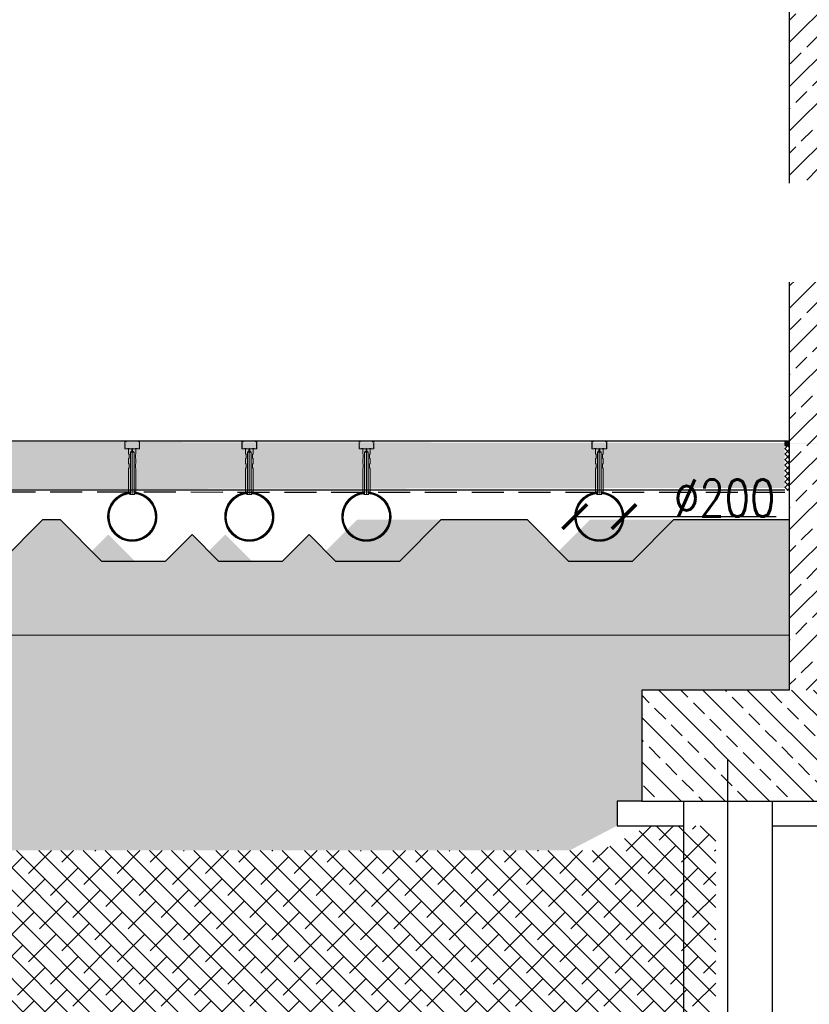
# Model space of a CAD drawing. Header units: millimetres. Extents: x -374129 to 1163271, y -112652 to 695637.
# Tile 233 of 256: x 60746 to 63950, y 29187 to 33179. Entities that reach past the tile are written whole.
import ezdxf
from ezdxf import colors
from ezdxf.entities.mleader import LeaderData, LeaderLine
from ezdxf.math import Vec2, Vec3

# ---------------------------------------------------------------- set-up
doc = ezdxf.new("R2010")
doc.units = ezdxf.units.MM
doc.header["$PDMODE"] = 4
doc.linetypes.add('rcad - -', pattern=[9.5, 6.5, -3])
doc.linetypes.add('rcad -.-', pattern=[18, 12, -3, 0, -3])
for name, color, linetype, lineweight in [('--GT_Podbeton', 8, 'Continuous', 9), ('A_DYSZA', 252, 'Continuous', 15), ('A_Hatch_konstrukcja', 252, 'Continuous', 5), ('A_profile ocynk', 252, 'Continuous', 9), ('KRT_kresk', 252, 'Continuous', 5), ('Widoczne (ISO)', 252, 'Continuous', 15)]:
    doc.layers.add(name, color=color, linetype=linetype, lineweight=lineweight)
for name, color, linetype in [('KRT_fund', 3, 'Continuous'), ('KRT_kanaly', 1, 'Continuous'), ('KRT_kreskowanie', 252, 'Continuous'), ('KRT_opisy', 146, 'Continuous'), ('KRT_pale', 7, 'Continuous'), ('KRT_sciany', 2, 'Continuous'), ('KRT_wymiary', 4, 'Continuous')]:
    doc.layers.add(name, color=color, linetype=linetype)
doc.styles.add('WYMIAR', font='romans.shx', dxfattribs={"width": 0.8})
doc.linetypes.add('podbeton', pattern='A,0.3,-0.1,[131,ltypeshp.shx,S=0.1,R=0,X=-0.1,Y=0],-0.1,0.3', length=0.8)
doc.linetypes.add('ZIGZAG', pattern='A,0.0001,-0.2,[131,ltypeshp.shx,S=0.2,R=0,X=-0.2,Y=0],-0.4,[131,ltypeshp.shx,S=0.2,R=180,X=0.2,Y=0],-0.2', length=0.8001)
doc.dimstyles.new('KRT_1-100', dxfattribs={"dimscale": 100, "dimtxt": 2, "dimasz": 1, "dimexe": 0.5, "dimexo": 0, "dimgap": 0.5, "dimtad": 1, "dimdec": 1, "dimrnd": 0.1, "dimzin": 9, "dimdsep": 46, "dimtxsty": 'WYMIAR', "dimblk": 'ARCHTICK', "dimcen": 0.09, "dimdle": 0.5, "dimclrd": 1, "dimclre": 252, "dimclrt": 256, "dimadec": 0, "dimazin": 0, "dimtfac": 1, "dimtdec": 1, "dimtmove": 0, "dimatfit": 3, "dimfxl": 1, "dimtolj": 1, "dimtzin": 0, "dimarcsym": 0})

# ---------------------------------------------------------------- blocks, each defined once
blk = doc.blocks.new('pal400')
at = {"color": 1, "linetype": 'rcad -.-', "ltscale": 0.2}
blk.add_line((0, -1165), (0, 169.2), dxfattribs=at)
at = {"color": 6, "linetype": 'ZIGZAG'}
for points in [[(-180, 0), (-180, -1165)], [(180, -1165), (180, 0)]]:
    blk.add_lwpolyline(points, dxfattribs=at)
blk = doc.blocks.new('_ArchTick')
at = {"color": 0, "linetype": 'ByBlock', "const_width": 0.15}
blk.add_lwpolyline([(-0.5, -0.5), (0.5, 0.5)], dxfattribs=at)
blk = doc.blocks.new('*D393')
at = {"layer": 'Defpoints', "color": 0, "transparency": 16777216}
for p in [(57720, 29871.2), (64020, 29871.2), (64020, 25561.3)]:
    blk.add_point(p, dxfattribs=at)
at = {"layer": 'KRT_wymiary', "color": 252, "lineweight": -2, "transparency": 16777216}
for p, q in [((57720, 29871.2), (57720, 25511.3)), ((64020, 29871.2), (64020, 25511.3))]:
    blk.add_line(p, q, dxfattribs=at)
at = {"layer": 'KRT_wymiary', "color": 1, "lineweight": -2, "transparency": 16777216}
blk.add_line((57670, 25561.3), (64070, 25561.3), dxfattribs=at)
at = {"layer": 'KRT_wymiary', "color": 1, "lineweight": -2, "transparency": 16777216, "xscale": 100, "yscale": 100, "zscale": 100, "rotation": 180}
blk.add_blockref('_ArchTick', (57720, 25561.3), dxfattribs=at)
at = {"layer": 'KRT_wymiary', "color": 1, "lineweight": -2, "transparency": 16777216, "xscale": 100, "yscale": 100, "zscale": 100}
blk.add_blockref('_ArchTick', (64020, 25561.3), dxfattribs=at)
at = {"layer": 'KRT_wymiary', "transparency": 16777216, "insert": (60870, 25711.3), "char_height": 200, "attachment_point": 5, "style": 'WYMIAR'}
blk.add_mtext('\\A1;6300', dxfattribs=at)
blk = doc.blocks.new('dysza_203')
at = {"color": 0, "linetype": 'ByBlock', "lineweight": -2}
for points in [[(-15, -193), (-10, -193), (-10, -203), (-7.5, -203), (-7.5, -31), (-1.5, -28), (-1.5, -18), (-15, -18), (-15, -38), (-12.5, -40.5), (-12.5, -55.5), (-15, -58), (-15, -78), (-12.5, -80.5), (-12.5, -95.5), (-15, -98)], [(15, -193), (10, -193), (10, -203), (7.5, -203), (7.5, -31), (1.5, -28), (1.5, -18), (15, -18), (15, -38), (12.5, -40.5), (12.5, -55.5), (15, -58), (15, -78), (12.5, -80.5), (12.5, -95.5), (15, -98)]]:
    blk.add_lwpolyline(points, close=True, dxfattribs=at)
for points in [[(-7.5, -31), (7.5, -31)], [(-1.5, -18), (1.5, -18)], [(-1.5, -28), (1.5, -28)], [(0, -18), (0, -203)], [(-7.5, -203), (7.5, -203)], [(7.5, -203), (10, -203)]]:
    blk.add_lwpolyline(points, dxfattribs=at)
blk = doc.blocks.new('*D1204')
at = {"layer": 'Defpoints', "color": 0}
for p in [(62998, 31164.5), (63198, 31164.5)]:
    blk.add_point(p, dxfattribs=at)
at = {"layer": 'KRT_wymiary', "color": 1, "lineweight": -2}
for p, q in [((62998, 31164.5), (62998, 31164.5)), ((62998, 31164.5), (63198, 31164.5)), ((63198, 31164.5), (63815.1, 31164.5))]:
    blk.add_line(p, q, dxfattribs=at)
at = {"layer": 'KRT_wymiary', "color": 1, "lineweight": -2, "xscale": 100, "yscale": 100, "zscale": 100}
blk.add_blockref('_ArchTick', (62998, 31164.5), dxfattribs=at)
at = {"layer": 'KRT_wymiary', "color": 1, "lineweight": -2, "xscale": 100, "yscale": 100, "zscale": 100, "rotation": 180}
blk.add_blockref('_ArchTick', (63198, 31164.5), dxfattribs=at)
at = {"layer": 'KRT_wymiary', "insert": (63606.6, 31239.5), "char_height": 150, "attachment_point": 5, "style": 'WYMIAR'}
blk.add_mtext('\\A1;%%c200', dxfattribs=at)

msp = doc.modelspace()

# ---------------------------------------------------------------- hatches: boundary and pattern name
at = {"layer": 'KRT_kreskowanie'}
h = msp.add_hatch(dxfattribs=at)
h.set_pattern_fill('ANSI33', color=256, scale=20, style=0)
h.set_pattern_definition([(45, (226549.93, -25505.67), (-89.80256, 89.80256), []), (45, (226639.74, -25505.67), (-89.80256, 89.80256), [63.5, -31.75])])
h.paths.add_polyline_path([(63870, 30461.19), (64170, 30461.19), (64170, 36471.19), (64085, 36471.19), (64085, 36711.19), (63950, 36711.19), (63950, 36471.19), (63870, 36471.19)])
h = msp.add_hatch(dxfattribs=at)
h.set_pattern_fill('DOTS2', color=256, scale=10, style=0)
h.paths.add_polyline_path([(5640.49, 31126.97), (6132.64, 31126.97), (6132.64, 31351.97), (5640.49, 31351.97)], flags=9)
h.paths.add_polyline_path([(11940.49, 31126.97), (12432.64, 31126.97), (12432.64, 31351.97), (11940.49, 31351.97)], flags=9)
h.paths.add_polyline_path([(18240.49, 31126.97), (18732.64, 31126.97), (18732.64, 31351.97), (18240.49, 31351.97)], flags=9)
h.paths.add_polyline_path([(24880.49, 31126.97), (25372.64, 31126.97), (25372.64, 31351.97), (24880.49, 31351.97)], flags=9)
h.paths.add_polyline_path([(31180.49, 31126.97), (31672.64, 31126.97), (31672.64, 31351.97), (31180.49, 31351.97)], flags=9)
h.paths.add_polyline_path([(37480.49, 31126.97), (37972.64, 31126.97), (37972.64, 31351.97), (37480.49, 31351.97)], flags=9)
h.paths.add_polyline_path([(44120.49, 31126.97), (44612.64, 31126.97), (44612.64, 31351.97), (44120.49, 31351.97)], flags=9)
h.paths.add_polyline_path([(50420.49, 31126.97), (50912.64, 31126.97), (50912.64, 31351.97), (50420.49, 31351.97)], flags=9)
h.paths.add_polyline_path([(56720.49, 31126.97), (57212.64, 31126.97), (57212.64, 31351.97), (56720.49, 31351.97)], flags=9)
h.paths.add_polyline_path([(63360.49, 31126.97), (63852.64, 31126.97), (63852.64, 31351.97), (63360.49, 31351.97)], flags=9)
h = msp.add_hatch(dxfattribs=at)
h.set_pattern_fill('DOTS2', color=256, scale=10, style=0)
h.paths.add_polyline_path([(60910.16, 31152.3), (60840.82, 31152.3), (60672.99, 30984.47), (60412.99, 30984.47), (60305.49, 31091.97), (60197.99, 30984.47), (59937.99, 30984.47), (59830.49, 31091.97), (59722.99, 30984.47), (59462.99, 30984.47), (59295.16, 31152.3), (58945.82, 31152.3), (58777.99, 30984.47), (58517.99, 30984.47), (58350.16, 31152.3), (57870, 31152.3), (57870, 30684.47), (63870, 30684.47), (63870, 31152.3), (63400.82, 31152.3), (63232.99, 30984.47), (62972.99, 30984.47), (62805.16, 31152.3), (62455.82, 31152.3), (62287.99, 30984.47), (62027.99, 30984.47), (61920.49, 31091.97), (61812.99, 30984.47), (61552.99, 30984.47), (61445.49, 31091.97), (61337.99, 30984.47), (61077.99, 30984.47)])
h.paths.add_polyline_path([(63360.49, 31126.97), (63852.64, 31126.97), (63852.64, 31351.97), (63360.49, 31351.97)], flags=9)
h.paths.add_polyline_path([(67210.16, 31152.3), (67140.82, 31152.3), (66972.99, 30984.47), (66712.99, 30984.47), (66605.49, 31091.97), (66497.99, 30984.47), (66237.99, 30984.47), (66130.49, 31091.97), (66022.99, 30984.47), (65762.99, 30984.47), (65595.16, 31152.3), (65245.82, 31152.3), (65077.99, 30984.47), (64817.99, 30984.47), (64650.16, 31152.3), (64170, 31152.3), (64170, 30684.47), (70170, 30684.47), (70170, 31152.3), (69700.82, 31152.3), (69532.99, 30984.47), (69272.99, 30984.47), (69105.16, 31152.3), (68755.82, 31152.3), (68587.99, 30984.47), (68327.99, 30984.47), (68220.49, 31091.97), (68112.99, 30984.47), (67852.99, 30984.47), (67745.49, 31091.97), (67637.99, 30984.47), (67377.99, 30984.47)])
h.paths.add_polyline_path([(69660.49, 31126.97), (70152.64, 31126.97), (70152.64, 31351.97), (69660.49, 31351.97)], flags=9)
h = msp.add_hatch(dxfattribs=at)
h.set_pattern_fill('ANSI33', color=256, scale=20, angle=90)
h.set_pattern_definition([(135, (-1624606.51, -537793.2), (-89.802561, -89.802561), []), (135, (-1624606.51, -537703.4), (-89.802561, -89.802561), [63.5, -31.75])])
h.paths.add_polyline_path([(63270, 30011.19), (64770, 30011.19), (64770, 30461.19), (63270, 30461.19)])

# ---------------------------------------------------------------- linework, layer by layer
at = {"layer": 'KRT_fund', "color": 1, "linetype": 'podbeton', "ltscale": 5}
for p, q in [((63270, 30011.19), (63170, 30011.19)), ((63170, 30011.19), (63170, 29911.19)), ((63170, 29911.19), (63440.04, 29911.19)), ((63800, 29911.19), (64240.04, 29911.19))]:
    msp.add_line(p, q, dxfattribs=at)
at = {"layer": 'KRT_fund', "color": 2}
msp.add_lwpolyline([(63870, 30461.19), (63270, 30461.19), (63270, 30011.19), (64770, 30011.19), (64770, 30461.19), (64170, 30461.19)], dxfattribs=at)
at = {"layer": 'KRT_sciany'}
msp.add_lwpolyline([(63870, 30461.19), (63870, 36471.19)], dxfattribs=at)

# ---------------------------------------------------------------- block references
at = {"layer": 'KRT_pale'}
msp.add_blockref('pal400', (63620.02, 30011.19), dxfattribs=at)

# ---------------------------------------------------------------- next in the draw order: leaders
at = {"layer": 'KRT_opisy', "color": 1}
ml = msp.add_multileader_mtext('Standard', dxfattribs=at)
ml.set_content('\\C54;PIANKA DYLATACYJNA BRZEGOWA 1cm\\PUSZCZELNIENIE MASĄ TRWALEPLASTYCZNĄ ODPORNĄ NA AGRESJĘ CHEMICZNĄ NP.SIKAFLEX PRO 3', style='WYMIAR')
ml.set_leader_properties()
ml.build(insert=Vec2(0, 0))
ml.multileader.update_dxf_attribs({"text_left_attachment_type": 6, "text_right_attachment_type": 6, "dogleg_length": 36, "arrow_head_size": 200, "scale": 100})
ctx = ml.context
ctx.base_point, ctx.scale, ctx.char_height, ctx.arrow_head_size, ctx.landing_gap_size, ctx.plane_origin = Vec3(1022.91, 34569.79, -56.1), 100, 200, 200, 9, Vec3(36065.01, -50311.01, -56.1)
ctx.left_attachment, ctx.right_attachment = 6, 6
notes = []
notes.append((ctx, [(0, (1, 1, 0), (986.91, 34569.79, -56.1), (1, 0), 36, [(1, [(160, 31471.19, -56.1)], 0, [])])]))
ctx.mtext.insert, ctx.mtext.width, ctx.mtext.defined_height, ctx.mtext.flow_direction = Vec3(1031.91, 34809.79, -56.1), 4839.601, 350.11, 5
ctx.mtext.has_bg_fill, ctx.mtext.bg_color, ctx.mtext.bg_scale_factor, ctx.mtext.bg_transparency, ctx.mtext.use_window_bg_color = 1, -1027028792, 1.5, 0, 1
ml = msp.add_multileader_mtext('Standard', dxfattribs=at)
ml.set_content('\\C54;WARSTWY GRUNTU WEDŁUG PROJEKTU WZMOCNIENIA PODŁOŻA:\\P\\pi-3,l3,t3;{\\fSymbol|b0|i0|c2|p18;·^I}nB [Po/Pr] gr.40cm\\P{\\fSymbol|b0|i0|c2|p18;·^I}TŁUCZEŃ, ROZKRUSZ BETONOWY gr.30cm\\P{\\fSymbol|b0|i0|c2|p18;·^I}GRUNT RODZIMY \\fArial|b0|i0|c238|p34;\\W1;G\\fSymbol|b0|i0|c2|p18;p\\fArial|b0|i0|c238|p34;/G\\fSymbol|b0|i0|c2|p18;p\\fArial|b0|i0|c238|p34;z pl/tpl', style='WYMIAR')
ml.set_leader_properties()
ml.build(insert=Vec2(0, 0))
ml.multileader.update_dxf_attribs({"text_left_attachment_type": 6, "text_right_attachment_type": 6, "dogleg_length": 0.36, "arrow_head_size": 200, "scale": 100})
ctx = ml.context
ctx.base_point, ctx.scale, ctx.char_height, ctx.arrow_head_size, ctx.landing_gap_size, ctx.plane_origin = Vec3(-8776.91, 28248.18), 100, 200, 200, 9, Vec3(-44267.87, -53803.79)
ctx.left_attachment, ctx.right_attachment = 6, 6
notes.append((ctx, [(0, (1, 1, 0), (-8812.91, 28248.18), (1, 0), 36, [(1, [(-8812.91, 30621.19)], 0, [])])]))
ctx.mtext.insert, ctx.mtext.width, ctx.mtext.defined_height, ctx.mtext.flow_direction = Vec3(-8767.91, 28503.58), 6873.6004, 1534.23, 5
ctx.mtext.has_bg_fill, ctx.mtext.bg_color, ctx.mtext.bg_scale_factor, ctx.mtext.bg_transparency, ctx.mtext.use_window_bg_color = 1, -1027028792, 1.5, 0, 1
for ctx, leaders in notes:
    for number, flags, end, landing, length, lines in leaders:
        leader = LeaderData()
        leader.index, (leader.has_last_leader_line, leader.has_dogleg_vector, leader.attachment_direction) = number, flags
        leader.last_leader_point, leader.dogleg_vector, leader.dogleg_length = Vec3(end), Vec3(landing), length
        for number, points, colour, breaks in lines:
            line = LeaderLine()
            line.index, line.vertices, line.color, line.breaks = number, Vec3.list(points), colors.encode_raw_color(colour), breaks
            leader.lines.append(line)
        ctx.leaders.append(leader)

# ---------------------------------------------------------------- next in the draw order: dimensions: what is measured, and where the dimension line sits
at = {"layer": 'KRT_wymiary'}
dim = msp.add_linear_dim(base=(64020, 25561.33), p1=(57720, 29871.18), p2=(64020, 29871.18), dimstyle='KRT_1-100', override={"dimtmove": 1}, dxfattribs=at)
dim.commit()
dim.dimension.update_dxf_attribs({"geometry": '*D393', "text_midpoint": (60870, 25711.33)})

# ---------------------------------------------------------------- next in the draw order: leaders
at = {"layer": 'KRT_opisy', "color": 1}
ml = msp.add_multileader_mtext('Standard', dxfattribs=at)
ml.set_content('\\pxi-3,l3t3,39,44;\\C2;{\\fSymbol|b0|i0|c2|p18;·^I}\\C54;PŁYTA BETONOWA DYLATOWANA C30/37 W8,F150,XD2,XA2,XM1,XF1 ^Igr.20cm\\P    ZBROJONA WŁÓKNAMI POLIMEROWYMI ZBROJONA WŁÓKNAMI POLIMEROWYMI ZBROJONA WŁÓKNAMI POLIMEROWYMI ISTRICE iBETON 39x0.78 W ILOŚCI 3,0kg/m3, \\P{\\fSymbol|b0|i0|c2|p18;·^I}IZOLACJA PRZECIWWILGOCIOWA 2xFOLIA PE \\P    UKŁADANA SZCZELNIE NA ZAKŁAD^I^Igr.2x0.3mm                                                         \\P{\\fSymbol|b0|i0|c2|p18;·^I}PODBETON  C8/10 ^I^Igr.10cm                         \\P{\\fSymbol|b0|i0|c2|p18;·^I}ZAGĘSZCZONY GRUNT NASYPOWY Is>0,98^I^Igr.30cm\\P{\\fSymbol|b0|i0|c2|p18;·^I}ZAGĘSZCZONY GRUNT NASYPOWY Is>=0,97', style='WYMIAR')
ml.set_leader_properties()
ml.build(insert=Vec2(0, 0))
ml.multileader.update_dxf_attribs({"text_left_attachment_type": 6, "text_right_attachment_type": 6, "dogleg_length": 36, "arrow_head_size": 200, "scale": 100})
ctx = ml.context
ctx.base_point, ctx.scale, ctx.char_height, ctx.arrow_head_size, ctx.landing_gap_size, ctx.plane_origin = Vec3(1715.18, 28529.79, -56.1), 100, 200, 200, 9, Vec3(-35836.94, -69206.17, -56.1)
ctx.left_attachment, ctx.right_attachment = 6, 6
notes = []
notes.append((ctx, [(0, (1, 1, 0), (1679.18, 28529.79, -56.1), (1, 0), 36, [(1, [(1159.18, 31458.59, -56.1)], 0, [])])]))
ctx.mtext.insert, ctx.mtext.width, ctx.mtext.defined_height, ctx.mtext.flow_direction = Vec3(1724.18, 28777.41, -56.1), 11614.4681, 280.09, 5
ctx.mtext.has_bg_fill, ctx.mtext.bg_color, ctx.mtext.bg_scale_factor, ctx.mtext.bg_transparency, ctx.mtext.use_window_bg_color = 1, -1027028792, 1.5, 0, 1
for ctx, leaders in notes:
    for number, flags, end, landing, length, lines in leaders:
        leader = LeaderData()
        leader.index, (leader.has_last_leader_line, leader.has_dogleg_vector, leader.attachment_direction) = number, flags
        leader.last_leader_point, leader.dogleg_vector, leader.dogleg_length = Vec3(end), Vec3(landing), length
        for number, points, colour, breaks in lines:
            line = LeaderLine()
            line.index, line.vertices, line.color, line.breaks = number, Vec3.list(points), colors.encode_raw_color(colour), breaks
            leader.lines.append(line)
        ctx.leaders.append(leader)

# ---------------------------------------------------------------- next in the draw order: hatches: boundary and pattern name
at = {"layer": 'KRT_kreskowanie'}
h = msp.add_hatch(dxfattribs=at)
h.set_pattern_fill('GROUT', color=256, scale=10, style=0)
h.set_pattern_definition([(0, (57770.8, 25.4), (12.7, 101.6), [12.7, -88.9]), (0, (57783.5, 63.5), (0, 101.6), [0, -101.6]), (0, (57745.4, 25.4), (38.1, 101.6), [0, -101.6]), (0, (57745.4, 101.6), (101.6, 101.6), [25.4, -177.8]), (0, (57821.6, 38.1), (0, 101.6), [0, -101.6]), (0, (57796.2, 25.4), (25.4, 101.6), [0, -101.6]), (0, (57808.9, 38.1), (0, 101.6), [0, -101.6]), (0, (57758.1, 101.6), (0, 101.6), [0, -101.6])])
h.paths.add_polyline_path([(63270, 30461.19), (63870, 30461.19), (63870, 30684.47), (59459.8, 30684.47), (57870, 30684.47), (57870, 30461.19), (58450, 30461.19), (58450, 30011.19), (58420, 30011.19), (58420, 29911.19), (58538.95, 29811.19), (62977.44, 29811.19), (63170, 29911.19), (63170, 30011.19), (63270, 30011.19)])
h.paths.add_polyline_path([(58510.19, 30433.33), (59321.85, 30433.33), (59321.85, 30433.33)], flags=24)
h = msp.add_hatch(dxfattribs=at)
h.set_pattern_fill('ANSI38', color=256, scale=20, angle=90, style=0)
h.set_pattern_definition([(135, (51420, 5000), (-44.90128, -44.90128), []), (225, (51420, 5000), (-44.90128, -134.70384), [158.75, -95.25])])
h.paths.add_polyline_path([(63107.44, 29811.19), (63300, 29911.19), (63570.04, 29911.19), (63570.04, 28846.21), (58300, 28846.21), (58300, 29911.19), (58570, 29911.19), (58658.81, 29811.19)])

# ---------------------------------------------------------------- next in the draw order: linework, layer by layer
at = {"layer": '--GT_Podbeton'}
msp.add_lwpolyline([(57870, 30684.47), (63870, 30684.47)], dxfattribs=at)
at = {"layer": 'KRT_kanaly', "linetype": 'podbeton', "ltscale": 200}
msp.add_lwpolyline([(61445.49, 31091.97), (61552.99, 30984.47), (61812.99, 30984.47), (61920.49, 31091.97)], dxfattribs=at)

# ---------------------------------------------------------------- next in the draw order: leaders
at = {"layer": 'KRT_opisy', "color": 1}
ml = msp.add_multileader_mtext('Standard', dxfattribs=at)
ml.set_content('\\C54;KANAŁY NAPOWIETRZAJĄCE WEDŁUG PROJEKTU TECHNOLOGICZNEGO', style='WYMIAR')
ml.set_leader_properties()
ml.build(insert=Vec2(0, 0))
ml.multileader.update_dxf_attribs({"text_left_attachment_type": 6, "text_right_attachment_type": 6, "dogleg_length": 36, "arrow_head_size": 200, "scale": 100})
ctx = ml.context
ctx.base_point, ctx.scale, ctx.char_height, ctx.arrow_head_size, ctx.landing_gap_size, ctx.plane_origin = Vec3(958.77, 32175.83, -56.1), 100, 200, 200, 9, Vec3(36846.14, -51485.36, -56.1)
ctx.left_attachment, ctx.right_attachment = 6, 6
notes = []
notes.append((ctx, [(0, (1, 1, 0), (922.77, 32175.83, -56.1), (1, 0), 36, [(1, [(922.99, 31164.47, -56.1)], 0, [])])]))
ctx.mtext.insert, ctx.mtext.width, ctx.mtext.defined_height, ctx.mtext.flow_direction = Vec3(967.77, 32415.83, -56.1), 6873.6004, 350.11, 5
ctx.mtext.has_bg_fill, ctx.mtext.bg_color, ctx.mtext.bg_scale_factor, ctx.mtext.bg_transparency, ctx.mtext.use_window_bg_color = 1, -1027028792, 1.5, 0, 1
ml = msp.add_multileader_mtext('Standard', dxfattribs=at)
ml.set_content('\\C54;ODPROWADZENIE DO STUDZIENKI KANALIZACYJNEJ WG PROJEKTU BRANŻY SANITARNEJ ', style='WYMIAR')
ml.set_leader_properties()
ml.build(insert=Vec2(0, 0))
ml.multileader.update_dxf_attribs({"text_right_attachment_type": 6, "dogleg_length": 0.36, "arrow_head_size": 200, "scale": 100})
ctx = ml.context
ctx.base_point, ctx.scale, ctx.char_height, ctx.arrow_head_size, ctx.landing_gap_size, ctx.plane_origin = Vec3(78326.66, 29383.33), 100, 200, 200, 9, Vec3(43996.88, -52043.13)
ctx.right_attachment, ctx.text_align_type = 6, 2
notes.append((ctx, [(0, (1, 1, 0), (81771.13, 29243.33), (-1, 0), 36, [(1, [(83025.56, 30705)], 0, [])])]))
ctx.mtext.insert, ctx.mtext.width, ctx.mtext.defined_height, ctx.mtext.alignment, ctx.mtext.flow_direction = Vec3(81726.13, 29483.33), 3482.7917, 1400.46, 3, 5
for ctx, leaders in notes:
    for number, flags, end, landing, length, lines in leaders:
        leader = LeaderData()
        leader.index, (leader.has_last_leader_line, leader.has_dogleg_vector, leader.attachment_direction) = number, flags
        leader.last_leader_point, leader.dogleg_vector, leader.dogleg_length = Vec3(end), Vec3(landing), length
        for number, points, colour, breaks in lines:
            line = LeaderLine()
            line.index, line.vertices, line.color, line.breaks = number, Vec3.list(points), colors.encode_raw_color(colour), breaks
            leader.lines.append(line)
        ctx.leaders.append(leader)

# ---------------------------------------------------------------- next in the draw order: hatches: boundary and pattern name
at = {"layer": 'KRT_kresk', "lineweight": 5}
h = msp.add_hatch(dxfattribs=at)
h.set_pattern_fill('DASH', color=256, scale=10, angle=45)
h.set_pattern_definition([(45, (66873.753, 31471.193), (4e-15, 44.90128), [31.75, -31.75])])
h.paths.add_polyline_path([(63849.99, 31281.19), (57890, 31271.19), (57890, 31451.19), (57890, 31471.19), (65349.99, 31461.19), (63849.99, 31461.19)])
h = msp.add_hatch(dxfattribs=at)
h.set_pattern_fill('ANSI37', color=256, scale=0.5)
h.set_pattern_definition([(45, (-370232.6885, -167449.6836), (-1.122532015, 1.122532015), []), (135, (-370232.6885, -167449.6836), (-1.122532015, -1.122532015), [])])
h.paths.add_polyline_path([(63850, 31451.19), (63870, 31451.19), (63870, 31471.19), (63850, 31471.19)])
h = msp.add_hatch(dxfattribs=at)
h.set_pattern_fill('ANSI37', color=256, scale=5)
h.set_pattern_definition([(45, (-370232.688, -167449.684), (-11.22532015, 11.22532015), []), (135, (-370232.688, -167449.684), (-11.22532015, -11.22532015), [])])
h.paths.add_polyline_path([(63850, 31270.04), (63870, 31270.04), (63870, 31451.19), (63850, 31451.19)])
at = {"layer": 'KRT_kreskowanie'}
h = msp.add_hatch(dxfattribs=at)
h.set_pattern_fill('DOTS2', color=256, scale=10, style=0)
h.set_pattern_definition([(0, (-6629.84, 5.08), (0, 254), [0, -254]), (0, (-6548.56, 10.16), (0, 254), [0, -254]), (0, (-6594.28, 66.04), (0, 254), [0, -254]), (0, (-6538.4, 106.68), (0, 254), [0, -254]), (0, (-6604.44, 121.92), (0, 254), [0, -254]), (0, (-6584.12, 182.88), (0, 254), [0, -254]), (0, (-6619.68, 228.6), (0, 254), [0, -254]), (0, (-6538.4, 223.52), (0, 254), [0, -254]), (0, (-6477.44, 233.68), (0, 254), [0, -254]), (0, (-6446.96, 172.72), (0, 254), [0, -254]), (0, (-6396.16, 167.64), (0, 254), [0, -254]), (0, (-6396.16, 76.2), (0, 254), [0, -254]), (0, (-6441.88, 45.72), (0, 254), [0, -254]), (0, (-6513, 60.96), (0, 254), [0, -254]), (0, (-6467.28, 106.68), (0, 254), [0, -254]), (0, (-6513, 152.4), (0, 254), [0, -254]), (0, (-6406.32, 10.16), (0, 254), [0, -254])])
h.paths.add_polyline_path([(54270.16, 31152.3), (54200.82, 31152.3), (54032.99, 30984.47), (53772.99, 30984.47), (53665.49, 31091.97), (53557.99, 30984.47), (53297.99, 30984.47), (53190.49, 31091.97), (53082.99, 30984.47), (52822.99, 30984.47), (52655.16, 31152.3), (52305.82, 31152.3), (52137.99, 30984.47), (51877.99, 30984.47), (51710.16, 31152.3), (51230, 31152.3), (51230, 30684.47), (57230, 30684.47), (57230, 31152.3), (56760.82, 31152.3), (56592.99, 30984.47), (56332.99, 30984.47), (56165.16, 31152.3), (55815.82, 31152.3), (55647.99, 30984.47), (55387.99, 30984.47), (55280.49, 31091.97), (55172.99, 30984.47), (54912.99, 30984.47), (54805.49, 31091.97), (54697.99, 30984.47), (54437.99, 30984.47)])
h.paths.add_polyline_path([(56720.49, 31126.97), (57212.64, 31126.97), (57212.64, 31351.97), (56720.49, 31351.97)], flags=9)
h.paths.add_polyline_path([(60570.16, 31152.3), (60500.82, 31152.3), (60332.99, 30984.47), (60072.99, 30984.47), (59965.49, 31091.97), (59857.99, 30984.47), (59597.99, 30984.47), (59490.49, 31091.97), (59382.99, 30984.47), (59122.99, 30984.47), (58955.16, 31152.3), (58605.82, 31152.3), (58437.99, 30984.47), (58177.99, 30984.47), (58010.16, 31152.3), (57530, 31152.3), (57530, 30684.47), (63530, 30684.47), (63530, 31152.3), (63060.82, 31152.3), (62892.99, 30984.47), (62632.99, 30984.47), (62465.16, 31152.3), (62115.82, 31152.3), (61947.99, 30984.47), (61687.99, 30984.47), (61580.49, 31091.97), (61472.99, 30984.47), (61212.99, 30984.47), (61105.49, 31091.97), (60997.99, 30984.47), (60737.99, 30984.47)])
h.paths.add_polyline_path([(63020.49, 31126.97), (63512.64, 31126.97), (63512.64, 31351.97), (63020.49, 31351.97)], flags=9)
at = {"layer": 'Widoczne (ISO)', "transparency": 33554687}
h = msp.add_hatch(dxfattribs=at)
h.set_pattern_fill('ANSI31', color=256, scale=10)
h.set_pattern_definition([(45, (61286.854, 31210.5676), (-0.8838835, 0.8838835), [])])
h.paths.add_polyline_path([(61297.09, 31164.47, -1), (61108.89, 31164.47, -0.3833879), (61193, 31258.04), (61193, 31263.97, 0.3851934), (61102.99, 31164.47, 1), (61302.99, 31164.47, 0.385192), (61212.99, 31263.97), (61212.99, 31258.04, -0.3833692)])
h = msp.add_hatch(dxfattribs=at)
h.set_pattern_fill('ANSI31', color=256, scale=10)
h.set_pattern_definition([(45, (61761.854, 31210.5676), (-0.8838835, 0.8838835), [])])
h.paths.add_polyline_path([(61772.09, 31164.47, -1), (61583.89, 31164.47, -0.3833879), (61668, 31258.04), (61668, 31263.97, 0.3851934), (61577.99, 31164.47, 1), (61777.99, 31164.47, 0.385192), (61687.99, 31263.97), (61687.99, 31258.04, -0.3833692)])
h = msp.add_hatch(dxfattribs=at)
h.set_pattern_fill('ANSI31', color=256, scale=10)
h.set_pattern_definition([(45, (62236.854, 31210.5676), (-0.8838835, 0.8838835), [])])
h.paths.add_polyline_path([(62247.09, 31164.47, -1), (62058.89, 31164.47, -0.3833879), (62143, 31258.04), (62143, 31263.97, 0.3851934), (62052.99, 31164.47, 1), (62252.99, 31164.47, 0.385192), (62162.99, 31263.97), (62162.99, 31258.04, -0.3833692)])
h = msp.add_hatch(dxfattribs=at)
h.set_pattern_fill('ANSI31', color=256, scale=10)
h.set_pattern_definition([(45, (63181.854, 31210.5676), (-0.8838835, 0.8838835), [])])
h.paths.add_polyline_path([(63192.09, 31164.47, -1), (63003.89, 31164.47, -0.3833879), (63088, 31258.04), (63088, 31263.97, 0.3851934), (62997.99, 31164.47, 1), (63197.99, 31164.47, 0.385192), (63107.99, 31263.97), (63107.99, 31258.04, -0.3833692)])

# ---------------------------------------------------------------- next in the draw order: linework, layer by layer
at = {"color": 2}
for p, q in [((63870, 31471.19, -18.47), (57890, 31471.19)), ((63850.2, 31271.19, 43), (57890, 31271.19))]:
    msp.add_line(p, q, dxfattribs=at)
at = {"layer": 'A_DYSZA', "transparency": 33554687}
for centre, radius, start, end in [((61202.99, 31164.47), 100, 95.73457, 84.26515), ((61677.99, 31164.47), 100, 95.73457, 84.26515), ((62152.99, 31164.47), 100, 95.73457, 84.26515), ((63097.99, 31164.47), 100, 95.73457, 84.26515), ((61202.99, 31164.47), 94.1, 96.09512, 83.90114), ((61677.99, 31164.47), 94.1, 96.09512, 83.90114), ((62152.99, 31164.47), 94.1, 96.09512, 83.90114), ((63097.99, 31164.47), 94.1, 96.09512, 83.90114)]:
    msp.add_arc(centre, radius, start, end, dxfattribs=at)
at = {"layer": 'A_Hatch_konstrukcja'}
for centre in [(61202.99, 31164.47), (61677.99, 31164.47), (62152.99, 31164.47), (63097.99, 31164.47)]:
    msp.add_circle(centre, 100, dxfattribs=at)
at = {"layer": 'A_profile ocynk'}
for points in [[(61227.28, 31467.75), (61229.93, 31470.41, -0.6681786), (61232.49, 31469.35), (61232.49, 31459.79, -0.1989124), (61232.35, 31459.43), (61231.64, 31458.73, 0.4142136), (61231.64, 31458.02), (61232.35, 31457.31, -0.1989124), (61232.49, 31456.96), (61232.49, 31452.79, -0.1989124), (61232.35, 31452.43), (61231.64, 31451.73, 0.4142136), (61231.64, 31451.02), (61232.35, 31450.31, -0.1989124), (61232.49, 31449.96), (61232.49, 31445.79, -0.1989124), (61232.35, 31445.43), (61231.64, 31444.73, 0.4142136), (61231.64, 31444.02), (61232.35, 31443.31, -0.1989124), (61232.49, 31442.96), (61232.49, 31440.47, -0.4142136), (61231.99, 31439.97), (61223.21, 31439.97, -0.1989124), (61222.85, 31440.12), (61222.15, 31440.83, 0.1989124), (61221.79, 31440.97), (61216.99, 31440.97, 0.1989124), (61216.64, 31440.83), (61215.93, 31440.12, -0.1989124), (61215.58, 31439.97), (61204.41, 31439.97, -0.1989124), (61204.05, 31440.12), (61203.35, 31440.83, 0.4142136), (61202.64, 31440.83), (61201.93, 31440.12, -0.1989124), (61201.58, 31439.97), (61190.41, 31439.97, -0.1989124), (61190.05, 31440.12), (61189.35, 31440.83, 0.1989124), (61188.99, 31440.97), (61184.19, 31440.97, 0.1989124), (61183.84, 31440.83), (61183.13, 31440.12, -0.1989124), (61182.78, 31439.97), (61173.99, 31439.97, -0.4142136), (61173.49, 31440.47), (61173.49, 31442.96, -0.1989124), (61173.64, 31443.31), (61174.35, 31444.02, 0.4142136), (61174.35, 31444.73), (61173.64, 31445.43, -0.1989124), (61173.49, 31445.79), (61173.49, 31449.96, -0.1989124), (61173.64, 31450.31), (61174.35, 31451.02, 0.4142136), (61174.35, 31451.73), (61173.64, 31452.43, -0.1989124), (61173.49, 31452.79), (61173.49, 31456.96, -0.1989124), (61173.64, 31457.31), (61174.35, 31458.02, 0.4142136), (61174.35, 31458.73), (61173.64, 31459.43, -0.1989124), (61173.49, 31459.79), (61173.49, 31469.35, -0.6681786), (61176.05, 31470.41), (61178.71, 31467.75), (61179.06, 31468.11), (61176.41, 31470.76, 0.6681786), (61172.99, 31469.35), (61172.99, 31459.58, 0.1989124), (61173.14, 31459.23), (61173.64, 31458.73, -0.4142136), (61173.64, 31458.02), (61173.14, 31457.52, 0.1989124), (61172.99, 31457.17), (61172.99, 31452.58, 0.1989124), (61173.14, 31452.23), (61173.64, 31451.73, -0.4142136), (61173.64, 31451.02), (61173.14, 31450.52, 0.1989124), (61172.99, 31450.17), (61172.99, 31445.58, 0.1989124), (61173.14, 31445.23), (61173.64, 31444.73, -0.4142136), (61173.64, 31444.02), (61173.14, 31443.52, 0.1989124), (61172.99, 31443.17), (61172.99, 31439.97, 0.4142136), (61173.49, 31439.47), (61182.99, 31439.47, 0.1989124), (61183.34, 31439.62), (61184.05, 31440.33, -0.1989124), (61184.4, 31440.47), (61188.79, 31440.47, -0.1989124), (61189.14, 31440.33), (61189.85, 31439.62, 0.1989124), (61190.2, 31439.47), (61201.79, 31439.47, 0.1989124), (61202.14, 31439.62), (61202.64, 31440.12, -0.4142136), (61203.35, 31440.12), (61203.85, 31439.62, 0.1989124), (61204.2, 31439.47), (61215.79, 31439.47, 0.1989124), (61216.14, 31439.62), (61216.85, 31440.33, -0.1989124), (61217.2, 31440.47), (61221.59, 31440.47, -0.1989124), (61221.94, 31440.33), (61222.65, 31439.62, 0.1989124), (61223, 31439.47), (61232.49, 31439.47, 0.4142136), (61232.99, 31439.97), (61232.99, 31443.17, 0.1989124), (61232.85, 31443.52), (61232.35, 31444.02, -0.4142136), (61232.35, 31444.73), (61232.85, 31445.23, 0.1989124), (61232.99, 31445.58), (61232.99, 31450.17, 0.1989124), (61232.85, 31450.52), (61232.35, 31451.02, -0.4142136), (61232.35, 31451.73), (61232.85, 31452.23, 0.1989124), (61232.99, 31452.58), (61232.99, 31457.17, 0.1989124), (61232.85, 31457.52), (61232.35, 31458.02, -0.4142136), (61232.35, 31458.73), (61232.85, 31459.23, 0.1989124), (61232.99, 31459.58), (61232.99, 31469.35, 0.6681786), (61229.58, 31470.76), (61226.93, 31468.11)], [(61702.28, 31467.75), (61704.93, 31470.41, -0.6681786), (61707.49, 31469.35), (61707.49, 31459.79, -0.1989124), (61707.35, 31459.43), (61706.64, 31458.73, 0.4142136), (61706.64, 31458.02), (61707.35, 31457.31, -0.1989124), (61707.49, 31456.96), (61707.49, 31452.79, -0.1989124), (61707.35, 31452.43), (61706.64, 31451.73, 0.4142136), (61706.64, 31451.02), (61707.35, 31450.31, -0.1989124), (61707.49, 31449.96), (61707.49, 31445.79, -0.1989124), (61707.35, 31445.43), (61706.64, 31444.73, 0.4142136), (61706.64, 31444.02), (61707.35, 31443.31, -0.1989124), (61707.49, 31442.96), (61707.49, 31440.47, -0.4142136), (61706.99, 31439.97), (61698.21, 31439.97, -0.1989124), (61697.85, 31440.12), (61697.15, 31440.83, 0.1989124), (61696.79, 31440.97), (61691.99, 31440.97, 0.1989124), (61691.64, 31440.83), (61690.93, 31440.12, -0.1989124), (61690.58, 31439.97), (61679.41, 31439.97, -0.1989124), (61679.05, 31440.12), (61678.35, 31440.83, 0.4142136), (61677.64, 31440.83), (61676.93, 31440.12, -0.1989124), (61676.58, 31439.97), (61665.41, 31439.97, -0.1989124), (61665.05, 31440.12), (61664.35, 31440.83, 0.1989124), (61663.99, 31440.97), (61659.19, 31440.97, 0.1989124), (61658.84, 31440.83), (61658.13, 31440.12, -0.1989124), (61657.78, 31439.97), (61648.99, 31439.97, -0.4142136), (61648.49, 31440.47), (61648.49, 31442.96, -0.1989124), (61648.64, 31443.31), (61649.35, 31444.02, 0.4142136), (61649.35, 31444.73), (61648.64, 31445.43, -0.1989124), (61648.49, 31445.79), (61648.49, 31449.96, -0.1989124), (61648.64, 31450.31), (61649.35, 31451.02, 0.4142136), (61649.35, 31451.73), (61648.64, 31452.43, -0.1989124), (61648.49, 31452.79), (61648.49, 31456.96, -0.1989124), (61648.64, 31457.31), (61649.35, 31458.02, 0.4142136), (61649.35, 31458.73), (61648.64, 31459.43, -0.1989124), (61648.49, 31459.79), (61648.49, 31469.35, -0.6681786), (61651.05, 31470.41), (61653.71, 31467.75), (61654.06, 31468.11), (61651.41, 31470.76, 0.6681786), (61647.99, 31469.35), (61647.99, 31459.58, 0.1989124), (61648.14, 31459.23), (61648.64, 31458.73, -0.4142136), (61648.64, 31458.02), (61648.14, 31457.52, 0.1989124), (61647.99, 31457.17), (61647.99, 31452.58, 0.1989124), (61648.14, 31452.23), (61648.64, 31451.73, -0.4142136), (61648.64, 31451.02), (61648.14, 31450.52, 0.1989124), (61647.99, 31450.17), (61647.99, 31445.58, 0.1989124), (61648.14, 31445.23), (61648.64, 31444.73, -0.4142136), (61648.64, 31444.02), (61648.14, 31443.52, 0.1989124), (61647.99, 31443.17), (61647.99, 31439.97, 0.4142136), (61648.49, 31439.47), (61657.99, 31439.47, 0.1989124), (61658.34, 31439.62), (61659.05, 31440.33, -0.1989124), (61659.4, 31440.47), (61663.79, 31440.47, -0.1989124), (61664.14, 31440.33), (61664.85, 31439.62, 0.1989124), (61665.2, 31439.47), (61676.79, 31439.47, 0.1989124), (61677.14, 31439.62), (61677.64, 31440.12, -0.4142136), (61678.35, 31440.12), (61678.85, 31439.62, 0.1989124), (61679.2, 31439.47), (61690.79, 31439.47, 0.1989124), (61691.14, 31439.62), (61691.85, 31440.33, -0.1989124), (61692.2, 31440.47), (61696.59, 31440.47, -0.1989124), (61696.94, 31440.33), (61697.65, 31439.62, 0.1989124), (61698, 31439.47), (61707.49, 31439.47, 0.4142136), (61707.99, 31439.97), (61707.99, 31443.17, 0.1989124), (61707.85, 31443.52), (61707.35, 31444.02, -0.4142136), (61707.35, 31444.73), (61707.85, 31445.23, 0.1989124), (61707.99, 31445.58), (61707.99, 31450.17, 0.1989124), (61707.85, 31450.52), (61707.35, 31451.02, -0.4142136), (61707.35, 31451.73), (61707.85, 31452.23, 0.1989124), (61707.99, 31452.58), (61707.99, 31457.17, 0.1989124), (61707.85, 31457.52), (61707.35, 31458.02, -0.4142136), (61707.35, 31458.73), (61707.85, 31459.23, 0.1989124), (61707.99, 31459.58), (61707.99, 31469.35, 0.6681786), (61704.58, 31470.76), (61701.93, 31468.11)], [(62177.28, 31467.75), (62179.93, 31470.41, -0.6681786), (62182.49, 31469.35), (62182.49, 31459.79, -0.1989124), (62182.35, 31459.43), (62181.64, 31458.73, 0.4142136), (62181.64, 31458.02), (62182.35, 31457.31, -0.1989124), (62182.49, 31456.96), (62182.49, 31452.79, -0.1989124), (62182.35, 31452.43), (62181.64, 31451.73, 0.4142136), (62181.64, 31451.02), (62182.35, 31450.31, -0.1989124), (62182.49, 31449.96), (62182.49, 31445.79, -0.1989124), (62182.35, 31445.43), (62181.64, 31444.73, 0.4142136), (62181.64, 31444.02), (62182.35, 31443.31, -0.1989124), (62182.49, 31442.96), (62182.49, 31440.47, -0.4142136), (62181.99, 31439.97), (62173.21, 31439.97, -0.1989124), (62172.85, 31440.12), (62172.15, 31440.83, 0.1989124), (62171.79, 31440.97), (62166.99, 31440.97, 0.1989124), (62166.64, 31440.83), (62165.93, 31440.12, -0.1989124), (62165.58, 31439.97), (62154.41, 31439.97, -0.1989124), (62154.05, 31440.12), (62153.35, 31440.83, 0.4142136), (62152.64, 31440.83), (62151.93, 31440.12, -0.1989124), (62151.58, 31439.97), (62140.41, 31439.97, -0.1989124), (62140.05, 31440.12), (62139.35, 31440.83, 0.1989124), (62138.99, 31440.97), (62134.19, 31440.97, 0.1989124), (62133.84, 31440.83), (62133.13, 31440.12, -0.1989124), (62132.78, 31439.97), (62123.99, 31439.97, -0.4142136), (62123.49, 31440.47), (62123.49, 31442.96, -0.1989124), (62123.64, 31443.31), (62124.35, 31444.02, 0.4142136), (62124.35, 31444.73), (62123.64, 31445.43, -0.1989124), (62123.49, 31445.79), (62123.49, 31449.96, -0.1989124), (62123.64, 31450.31), (62124.35, 31451.02, 0.4142136), (62124.35, 31451.73), (62123.64, 31452.43, -0.1989124), (62123.49, 31452.79), (62123.49, 31456.96, -0.1989124), (62123.64, 31457.31), (62124.35, 31458.02, 0.4142136), (62124.35, 31458.73), (62123.64, 31459.43, -0.1989124), (62123.49, 31459.79), (62123.49, 31469.35, -0.6681786), (62126.05, 31470.41), (62128.71, 31467.75), (62129.06, 31468.11), (62126.41, 31470.76, 0.6681786), (62122.99, 31469.35), (62122.99, 31459.58, 0.1989124), (62123.14, 31459.23), (62123.64, 31458.73, -0.4142136), (62123.64, 31458.02), (62123.14, 31457.52, 0.1989124), (62122.99, 31457.17), (62122.99, 31452.58, 0.1989124), (62123.14, 31452.23), (62123.64, 31451.73, -0.4142136), (62123.64, 31451.02), (62123.14, 31450.52, 0.1989124), (62122.99, 31450.17), (62122.99, 31445.58, 0.1989124), (62123.14, 31445.23), (62123.64, 31444.73, -0.4142136), (62123.64, 31444.02), (62123.14, 31443.52, 0.1989124), (62122.99, 31443.17), (62122.99, 31439.97, 0.4142136), (62123.49, 31439.47), (62132.99, 31439.47, 0.1989124), (62133.34, 31439.62), (62134.05, 31440.33, -0.1989124), (62134.4, 31440.47), (62138.79, 31440.47, -0.1989124), (62139.14, 31440.33), (62139.85, 31439.62, 0.1989124), (62140.2, 31439.47), (62151.79, 31439.47, 0.1989124), (62152.14, 31439.62), (62152.64, 31440.12, -0.4142136), (62153.35, 31440.12), (62153.85, 31439.62, 0.1989124), (62154.2, 31439.47), (62165.79, 31439.47, 0.1989124), (62166.14, 31439.62), (62166.85, 31440.33, -0.1989124), (62167.2, 31440.47), (62171.59, 31440.47, -0.1989124), (62171.94, 31440.33), (62172.65, 31439.62, 0.1989124), (62173, 31439.47), (62182.49, 31439.47, 0.4142136), (62182.99, 31439.97), (62182.99, 31443.17, 0.1989124), (62182.85, 31443.52), (62182.35, 31444.02, -0.4142136), (62182.35, 31444.73), (62182.85, 31445.23, 0.1989124), (62182.99, 31445.58), (62182.99, 31450.17, 0.1989124), (62182.85, 31450.52), (62182.35, 31451.02, -0.4142136), (62182.35, 31451.73), (62182.85, 31452.23, 0.1989124), (62182.99, 31452.58), (62182.99, 31457.17, 0.1989124), (62182.85, 31457.52), (62182.35, 31458.02, -0.4142136), (62182.35, 31458.73), (62182.85, 31459.23, 0.1989124), (62182.99, 31459.58), (62182.99, 31469.35, 0.6681786), (62179.58, 31470.76), (62176.93, 31468.11)], [(63122.28, 31467.75), (63124.93, 31470.41, -0.6681786), (63127.49, 31469.35), (63127.49, 31459.79, -0.1989124), (63127.35, 31459.43), (63126.64, 31458.73, 0.4142136), (63126.64, 31458.02), (63127.35, 31457.31, -0.1989124), (63127.49, 31456.96), (63127.49, 31452.79, -0.1989124), (63127.35, 31452.43), (63126.64, 31451.73, 0.4142136), (63126.64, 31451.02), (63127.35, 31450.31, -0.1989124), (63127.49, 31449.96), (63127.49, 31445.79, -0.1989124), (63127.35, 31445.43), (63126.64, 31444.73, 0.4142136), (63126.64, 31444.02), (63127.35, 31443.31, -0.1989124), (63127.49, 31442.96), (63127.49, 31440.47, -0.4142136), (63126.99, 31439.97), (63118.21, 31439.97, -0.1989124), (63117.85, 31440.12), (63117.15, 31440.83, 0.1989124), (63116.79, 31440.97), (63111.99, 31440.97, 0.1989124), (63111.64, 31440.83), (63110.93, 31440.12, -0.1989124), (63110.58, 31439.97), (63099.41, 31439.97, -0.1989124), (63099.05, 31440.12), (63098.35, 31440.83, 0.4142136), (63097.64, 31440.83), (63096.93, 31440.12, -0.1989124), (63096.58, 31439.97), (63085.41, 31439.97, -0.1989124), (63085.05, 31440.12), (63084.35, 31440.83, 0.1989124), (63083.99, 31440.97), (63079.19, 31440.97, 0.1989124), (63078.84, 31440.83), (63078.13, 31440.12, -0.1989124), (63077.78, 31439.97), (63068.99, 31439.97, -0.4142136), (63068.49, 31440.47), (63068.49, 31442.96, -0.1989124), (63068.64, 31443.31), (63069.35, 31444.02, 0.4142136), (63069.35, 31444.73), (63068.64, 31445.43, -0.1989124), (63068.49, 31445.79), (63068.49, 31449.96, -0.1989124), (63068.64, 31450.31), (63069.35, 31451.02, 0.4142136), (63069.35, 31451.73), (63068.64, 31452.43, -0.1989124), (63068.49, 31452.79), (63068.49, 31456.96, -0.1989124), (63068.64, 31457.31), (63069.35, 31458.02, 0.4142136), (63069.35, 31458.73), (63068.64, 31459.43, -0.1989124), (63068.49, 31459.79), (63068.49, 31469.35, -0.6681786), (63071.05, 31470.41), (63073.71, 31467.75), (63074.06, 31468.11), (63071.41, 31470.76, 0.6681786), (63067.99, 31469.35), (63067.99, 31459.58, 0.1989124), (63068.14, 31459.23), (63068.64, 31458.73, -0.4142136), (63068.64, 31458.02), (63068.14, 31457.52, 0.1989124), (63067.99, 31457.17), (63067.99, 31452.58, 0.1989124), (63068.14, 31452.23), (63068.64, 31451.73, -0.4142136), (63068.64, 31451.02), (63068.14, 31450.52, 0.1989124), (63067.99, 31450.17), (63067.99, 31445.58, 0.1989124), (63068.14, 31445.23), (63068.64, 31444.73, -0.4142136), (63068.64, 31444.02), (63068.14, 31443.52, 0.1989124), (63067.99, 31443.17), (63067.99, 31439.97, 0.4142136), (63068.49, 31439.47), (63077.99, 31439.47, 0.1989124), (63078.34, 31439.62), (63079.05, 31440.33, -0.1989124), (63079.4, 31440.47), (63083.79, 31440.47, -0.1989124), (63084.14, 31440.33), (63084.85, 31439.62, 0.1989124), (63085.2, 31439.47), (63096.79, 31439.47, 0.1989124), (63097.14, 31439.62), (63097.64, 31440.12, -0.4142136), (63098.35, 31440.12), (63098.85, 31439.62, 0.1989124), (63099.2, 31439.47), (63110.79, 31439.47, 0.1989124), (63111.14, 31439.62), (63111.85, 31440.33, -0.1989124), (63112.2, 31440.47), (63116.59, 31440.47, -0.1989124), (63116.94, 31440.33), (63117.65, 31439.62, 0.1989124), (63118, 31439.47), (63127.49, 31439.47, 0.4142136), (63127.99, 31439.97), (63127.99, 31443.17, 0.1989124), (63127.85, 31443.52), (63127.35, 31444.02, -0.4142136), (63127.35, 31444.73), (63127.85, 31445.23, 0.1989124), (63127.99, 31445.58), (63127.99, 31450.17, 0.1989124), (63127.85, 31450.52), (63127.35, 31451.02, -0.4142136), (63127.35, 31451.73), (63127.85, 31452.23, 0.1989124), (63127.99, 31452.58), (63127.99, 31457.17, 0.1989124), (63127.85, 31457.52), (63127.35, 31458.02, -0.4142136), (63127.35, 31458.73), (63127.85, 31459.23, 0.1989124), (63127.99, 31459.58), (63127.99, 31469.35, 0.6681786), (63124.58, 31470.76), (63121.93, 31468.11)]]:
    msp.add_lwpolyline(points, format="xyb", close=True, dxfattribs=at)
at = {"layer": 'KRT_kanaly', "color": 4, "linetype": 'rcad - -', "ltscale": 20}
msp.add_line((63850.2, 31262.99, 43), (57890, 31263.19), dxfattribs=at)
at = {"layer": 'KRT_kanaly', "linetype": 'podbeton', "ltscale": 200}
for p, q in [((60840.82, 31152.3, -6.04), (60910.16, 31152.3, -6.12)), ((62455.82, 31152.3, -8.01), (62805.16, 31152.3, -8.43)), ((63400.82, 31152.3, -9.16), (63870, 31152.3, -9.73))]:
    msp.add_line(p, q, dxfattribs=at)
for points in [[(60305.49, 31091.97), (60412.99, 30984.47), (60672.99, 30984.47), (60840.82, 31152.3)], [(60910.16, 31152.3), (61077.99, 30984.47), (61337.99, 30984.47), (61445.49, 31091.97)], [(61920.49, 31091.97), (62027.99, 30984.47), (62287.99, 30984.47), (62455.82, 31152.3)], [(62805.16, 31152.3), (62972.99, 30984.47), (63232.99, 30984.47), (63400.82, 31152.3)]]:
    msp.add_lwpolyline(points, dxfattribs=at)

# ---------------------------------------------------------------- next in the draw order: block references
at = {"layer": 'A_DYSZA'}
for p in [(61202.99, 31457.47), (61677.99, 31457.47), (62152.99, 31457.47), (63097.99, 31457.47)]:
    msp.add_blockref('dysza_203', p, dxfattribs=at)

# ---------------------------------------------------------------- next in the draw order: dimensions: what is measured, and where the dimension line sits
at = {"layer": 'KRT_wymiary'}
dim = msp.add_diameter_dim_2p(p1=(62997.99, 31164.47), p2=(63197.99, 31164.47), dimstyle='KRT_1-100', override={"dimtxt": 1.5, "dimgap": 0}, dxfattribs=at)
dim.commit()
dim.dimension.update_dxf_attribs({"geometry": '*D1204', "text_midpoint": (63606.56, 31164.47), "dimtype": 163})

doc.saveas('drawing.dxf')
